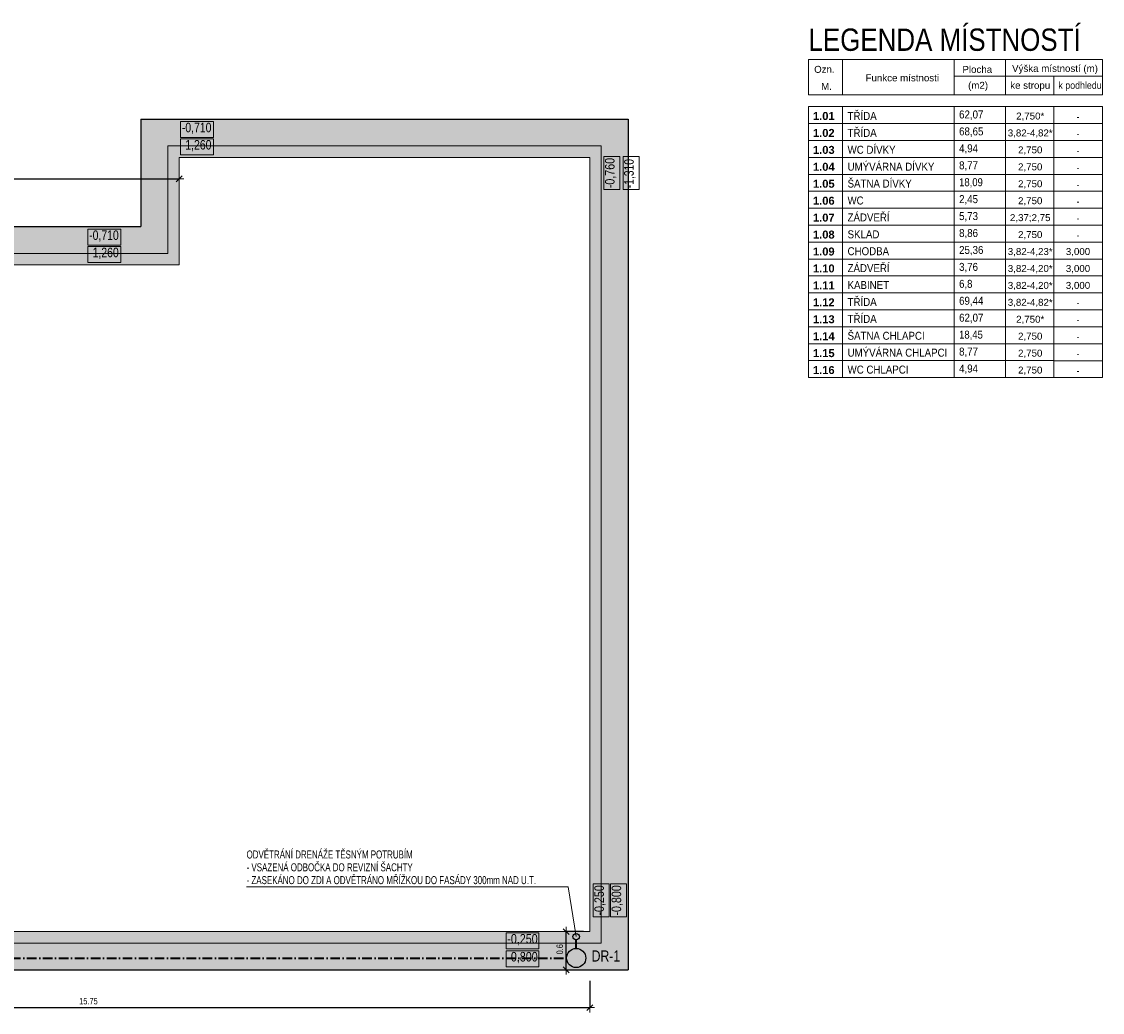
# Model space of a CAD drawing. Header units: millimetres. Extents: x -18538 to 31634, y -71765 to -43346.
# Tile 19 of 19: x 14710 to 31634, y -58863 to -43346. Entities that reach past the tile are written whole.
import ezdxf

# ---------------------------------------------------------------- set-up
doc = ezdxf.new("R2010")
doc.units = ezdxf.units.MM
doc.header["$PDMODE"] = 65
doc.linetypes.add('Cerchovana_1', pattern=[250, 150, -50, 0, -50])
for name, color, linetype, lineweight in [('XR$1$1.PP - SLEPY_1', 7, 'Continuous', 25), ('XR$2$LEGENDA MÍSTNOSTÍ_1', 7, 'Continuous', 25), ('XR$3$SANACE_1', 7, 'Continuous', 25)]:
    doc.layers.add(name, color=color, linetype=linetype, lineweight=lineweight)
doc.styles.add('ARIAL', font='ARIAL.TTF')
doc.styles.add('Arial Black', font='Arial Black')
doc.styles.add('ARIALNARROW', font='ARIALN.TTF')
doc.dimstyles.new('DIMSTYLE_4', dxfattribs={"dimtxt": 100, "dimasz": 150, "dimexe": 0, "dimexo": 0, "dimgap": 50, "dimtad": 2, "dimdec": 1, "dimlfac": 0.001, "dimrnd": 0.05, "dimzin": 4, "dimdsep": 46, "dimtxsty": 'ARIALNARROW', "dimblk1": 'ALL_ML_STRICH', "dimblk2": 'ALL_ML_STRICH', "dimsah": 1, "dimcen": 0, "dimclrd": 6, "dimclre": 6, "dimclrt": 6, "dimadec": 0, "dimazin": 0, "dimtfac": 1, "dimtdec": 0, "dimtix": 1, "dimtmove": 2, "dimatfit": 3, "dimfxl": 0, "dimtzin": 0, "dimlwd": 0, "dimlwe": 13, "dimarcsym": 0})
doc.dimstyles.new('DIMSTYLE_5', dxfattribs={"dimtxt": 100, "dimasz": 150, "dimexe": 0, "dimexo": 0, "dimgap": 50, "dimtad": 2, "dimlfac": 0.001, "dimrnd": 0.05, "dimzin": 4, "dimdsep": 46, "dimtxsty": 'ARIALNARROW', "dimblk1": 'ALL_ML_STRICH', "dimblk2": 'ALL_ML_STRICH', "dimsah": 1, "dimcen": 0, "dimclrd": 6, "dimclre": 6, "dimclrt": 6, "dimadec": 0, "dimazin": 0, "dimtfac": 1, "dimtdec": 0, "dimtix": 1, "dimtmove": 2, "dimatfit": 3, "dimfxl": 0, "dimtzin": 0, "dimlwd": 0, "dimlwe": 13, "dimarcsym": 0})

# ---------------------------------------------------------------- blocks, each defined once
blk = doc.blocks.new('KOMPLEXNÍ OBJEKT_28')
at = {"layer": 'XR$2$LEGENDA MÍSTNOSTÍ_1', "color": 138, "linetype": 'Continuous', "lineweight": 13}
for p, q in [((30875, -44677), (30875, -44942)), ((30875, -44942), (30875, -44677)), ((30875, -44677), (31634, -44677)), ((31634, -44942), (31634, -44677)), ((30875, -44942), (31634, -44942))]:
    blk.add_line(p, q, dxfattribs=at)
at = {"layer": 'XR$2$LEGENDA MÍSTNOSTÍ_1', "color": 138, "linetype": 'Continuous', "lineweight": 25, "insert": (31252, -44835), "char_height": 109, "width": 103.82, "attachment_point": 5, "style": 'ARIAL'}
blk.add_mtext('\\W0.97;-', dxfattribs=at)
blk = doc.blocks.new('KOMPLEXNÍ OBJEKT_29')
at = {"layer": 'XR$2$LEGENDA MÍSTNOSTÍ_1', "color": 138, "linetype": 'Continuous', "lineweight": 13}
for p, q in [((30875, -45473), (30875, -45738)), ((30875, -45738), (30875, -45473)), ((30875, -45473), (31634, -45473)), ((31634, -45738), (31634, -45473)), ((30875, -45738), (31634, -45738))]:
    blk.add_line(p, q, dxfattribs=at)
at = {"layer": 'XR$2$LEGENDA MÍSTNOSTÍ_1', "color": 138, "linetype": 'Continuous', "lineweight": 25, "insert": (31252, -45630), "char_height": 109, "width": 103.82, "attachment_point": 5, "style": 'ARIAL'}
blk.add_mtext('\\W0.97;-', dxfattribs=at)
blk = doc.blocks.new('KOMPLEXNÍ OBJEKT_30')
at = {"layer": 'XR$2$LEGENDA MÍSTNOSTÍ_1', "color": 138, "linetype": 'Continuous', "lineweight": 13}
for p, q in [((30875, -45738), (30875, -46003)), ((30875, -46003), (30875, -45738)), ((30875, -45738), (31634, -45738)), ((31634, -46003), (31634, -45738)), ((30875, -46003), (31634, -46003))]:
    blk.add_line(p, q, dxfattribs=at)
at = {"layer": 'XR$2$LEGENDA MÍSTNOSTÍ_1', "color": 138, "linetype": 'Continuous', "lineweight": 25, "insert": (31252, -45896), "char_height": 109, "width": 103.82, "attachment_point": 5, "style": 'ARIAL'}
blk.add_mtext('\\W0.97;-', dxfattribs=at)
blk = doc.blocks.new('KOMPLEXNÍ OBJEKT_31')
at = {"layer": 'XR$2$LEGENDA MÍSTNOSTÍ_1', "color": 138, "linetype": 'Continuous', "lineweight": 13}
for p, q in [((30875, -46799), (30875, -47064)), ((30875, -47064), (30875, -46799)), ((30875, -46799), (31634, -46799)), ((31634, -47064), (31634, -46799)), ((30875, -47064), (31634, -47064))]:
    blk.add_line(p, q, dxfattribs=at)
at = {"layer": 'XR$2$LEGENDA MÍSTNOSTÍ_1', "color": 138, "linetype": 'Continuous', "lineweight": 25, "insert": (31252, -46957), "char_height": 108.97, "width": 437.85, "attachment_point": 5, "style": 'ARIAL'}
blk.add_mtext('\\W1.00;3,000', dxfattribs=at)
blk = doc.blocks.new('KOMPLEXNÍ OBJEKT_32')
at = {"layer": 'XR$2$LEGENDA MÍSTNOSTÍ_1', "color": 138, "linetype": 'Continuous', "lineweight": 13}
for p, q in [((30875, -44942), (30875, -45207)), ((30875, -45207), (30875, -44942)), ((30875, -44942), (31634, -44942)), ((31634, -45207), (31634, -44942)), ((30875, -45207), (31634, -45207))]:
    blk.add_line(p, q, dxfattribs=at)
at = {"layer": 'XR$2$LEGENDA MÍSTNOSTÍ_1', "color": 138, "linetype": 'Continuous', "lineweight": 25, "insert": (31252, -45100), "char_height": 109, "width": 103.82, "attachment_point": 5, "style": 'ARIAL'}
blk.add_mtext('\\W0.97;-', dxfattribs=at)
blk = doc.blocks.new('KOMPLEXNÍ OBJEKT_33')
at = {"layer": 'XR$2$LEGENDA MÍSTNOSTÍ_1', "color": 138, "linetype": 'Continuous', "lineweight": 13}
for p, q in [((30875, -47064), (30875, -47329)), ((30875, -47329), (30875, -47064)), ((30875, -47064), (31634, -47064)), ((31634, -47329), (31634, -47064)), ((30875, -47329), (31634, -47329))]:
    blk.add_line(p, q, dxfattribs=at)
at = {"layer": 'XR$2$LEGENDA MÍSTNOSTÍ_1', "color": 138, "linetype": 'Continuous', "lineweight": 25, "insert": (31252, -47222), "char_height": 108.97, "width": 437.85, "attachment_point": 5, "style": 'ARIAL'}
blk.add_mtext('\\W1.00;3,000', dxfattribs=at)
blk = doc.blocks.new('KOMPLEXNÍ OBJEKT_34')
at = {"layer": 'XR$2$LEGENDA MÍSTNOSTÍ_1', "color": 138, "linetype": 'Continuous', "lineweight": 13}
for p, q in [((30875, -47329), (30875, -47595)), ((30875, -47595), (30875, -47329)), ((30875, -47329), (31634, -47329)), ((31634, -47595), (31634, -47329)), ((30875, -47595), (31634, -47595))]:
    blk.add_line(p, q, dxfattribs=at)
at = {"layer": 'XR$2$LEGENDA MÍSTNOSTÍ_1', "color": 138, "linetype": 'Continuous', "lineweight": 25, "insert": (31252, -47487), "char_height": 108.97, "width": 437.85, "attachment_point": 5, "style": 'ARIAL'}
blk.add_mtext('\\W1.00;3,000', dxfattribs=at)
blk = doc.blocks.new('KOMPLEXNÍ OBJEKT_35')
at = {"layer": 'XR$2$LEGENDA MÍSTNOSTÍ_1', "color": 138, "linetype": 'Continuous', "lineweight": 13}
for p, q in [((30875, -45207), (30875, -45473)), ((30875, -45473), (30875, -45207)), ((30875, -45207), (31634, -45207)), ((31634, -45473), (31634, -45207)), ((30875, -45473), (31634, -45473))]:
    blk.add_line(p, q, dxfattribs=at)
at = {"layer": 'XR$2$LEGENDA MÍSTNOSTÍ_1', "color": 138, "linetype": 'Continuous', "lineweight": 25, "insert": (31252, -45365), "char_height": 109, "width": 103.82, "attachment_point": 5, "style": 'ARIAL'}
blk.add_mtext('\\W0.97;-', dxfattribs=at)
blk = doc.blocks.new('KOMPLEXNÍ OBJEKT_36')
at = {"layer": 'XR$2$LEGENDA MÍSTNOSTÍ_1', "color": 138, "linetype": 'Continuous', "lineweight": 13}
for p, q in [((30875, -46003), (30875, -46268)), ((30875, -46268), (30875, -46003)), ((30875, -46003), (31634, -46003)), ((31634, -46268), (31634, -46003)), ((30875, -46268), (31634, -46268))]:
    blk.add_line(p, q, dxfattribs=at)
at = {"layer": 'XR$2$LEGENDA MÍSTNOSTÍ_1', "color": 138, "linetype": 'Continuous', "lineweight": 25, "insert": (31252, -46161), "char_height": 109, "width": 103.82, "attachment_point": 5, "style": 'ARIAL'}
blk.add_mtext('\\W0.97;-', dxfattribs=at)
blk = doc.blocks.new('KOMPLEXNÍ OBJEKT_37')
at = {"layer": 'XR$2$LEGENDA MÍSTNOSTÍ_1', "color": 138, "linetype": 'Continuous', "lineweight": 13}
for p, q in [((30875, -46268), (30875, -46534)), ((30875, -46534), (30875, -46268)), ((30875, -46268), (31634, -46268)), ((31634, -46534), (31634, -46268)), ((30875, -46534), (31634, -46534))]:
    blk.add_line(p, q, dxfattribs=at)
at = {"layer": 'XR$2$LEGENDA MÍSTNOSTÍ_1', "color": 138, "linetype": 'Continuous', "lineweight": 25, "insert": (31252, -46426), "char_height": 109, "width": 103.82, "attachment_point": 5, "style": 'ARIAL'}
blk.add_mtext('\\W0.97;-', dxfattribs=at)
blk = doc.blocks.new('KOMPLEXNÍ OBJEKT_38')
at = {"layer": 'XR$2$LEGENDA MÍSTNOSTÍ_1', "color": 138, "linetype": 'Continuous', "lineweight": 13}
for p, q in [((30875, -46534), (30875, -46799)), ((30875, -46799), (30875, -46534)), ((30875, -46534), (31634, -46534)), ((31634, -46799), (31634, -46534)), ((30875, -46799), (31634, -46799))]:
    blk.add_line(p, q, dxfattribs=at)
at = {"layer": 'XR$2$LEGENDA MÍSTNOSTÍ_1', "color": 138, "linetype": 'Continuous', "lineweight": 25, "insert": (31252, -46691), "char_height": 109, "width": 103.82, "attachment_point": 5, "style": 'ARIAL'}
blk.add_mtext('\\W0.97;-', dxfattribs=at)
blk = doc.blocks.new('KOMPLEXNÍ OBJEKT_39')
at = {"layer": 'XR$2$LEGENDA MÍSTNOSTÍ_1', "color": 138, "linetype": 'Continuous', "lineweight": 13}
for p, q in [((30875, -47595), (30875, -47860)), ((30875, -47860), (30875, -47595)), ((30875, -47595), (31634, -47595)), ((31634, -47860), (31634, -47595)), ((30875, -47860), (31634, -47860))]:
    blk.add_line(p, q, dxfattribs=at)
at = {"layer": 'XR$2$LEGENDA MÍSTNOSTÍ_1', "color": 138, "linetype": 'Continuous', "lineweight": 25, "insert": (31252, -47752), "char_height": 109, "width": 103.82, "attachment_point": 5, "style": 'ARIAL'}
blk.add_mtext('\\W0.97;-', dxfattribs=at)
blk = doc.blocks.new('KOMPLEXNÍ OBJEKT_40')
at = {"layer": 'XR$2$LEGENDA MÍSTNOSTÍ_1', "color": 138, "linetype": 'Continuous', "lineweight": 13}
for p, q in [((30875, -47860), (30875, -48125)), ((30875, -48125), (30875, -47860)), ((30875, -47860), (31634, -47860)), ((31634, -48125), (31634, -47860)), ((30875, -48125), (31634, -48125))]:
    blk.add_line(p, q, dxfattribs=at)
at = {"layer": 'XR$2$LEGENDA MÍSTNOSTÍ_1', "color": 138, "linetype": 'Continuous', "lineweight": 25, "insert": (31252, -48018), "char_height": 109, "width": 103.82, "attachment_point": 5, "style": 'ARIAL'}
blk.add_mtext('\\W0.97;-', dxfattribs=at)
blk = doc.blocks.new('KOMPLEXNÍ OBJEKT_41')
at = {"layer": 'XR$2$LEGENDA MÍSTNOSTÍ_1', "color": 138, "linetype": 'Continuous', "lineweight": 13}
for p, q in [((30875, -48125), (30875, -48390)), ((30875, -48390), (30875, -48125)), ((30875, -48125), (31634, -48125)), ((31634, -48390), (31634, -48125)), ((30875, -48390), (31634, -48390))]:
    blk.add_line(p, q, dxfattribs=at)
at = {"layer": 'XR$2$LEGENDA MÍSTNOSTÍ_1', "color": 138, "linetype": 'Continuous', "lineweight": 25, "insert": (31252, -48283), "char_height": 109, "width": 103.82, "attachment_point": 5, "style": 'ARIAL'}
blk.add_mtext('\\W0.97;-', dxfattribs=at)
blk = doc.blocks.new('KOMPLEXNÍ OBJEKT_42')
at = {"layer": 'XR$2$LEGENDA MÍSTNOSTÍ_1', "color": 138, "linetype": 'Continuous', "lineweight": 13}
for p, q in [((30875, -48390), (30875, -48656)), ((30875, -48656), (30875, -48390)), ((30875, -48390), (31634, -48390)), ((31634, -48656), (31634, -48390)), ((30875, -48656), (31634, -48656))]:
    blk.add_line(p, q, dxfattribs=at)
at = {"layer": 'XR$2$LEGENDA MÍSTNOSTÍ_1', "color": 138, "linetype": 'Continuous', "lineweight": 25, "insert": (31252, -48548), "char_height": 109, "width": 103.82, "attachment_point": 5, "style": 'ARIAL'}
blk.add_mtext('\\W0.97;-', dxfattribs=at)
blk = doc.blocks.new('KOMPLEXNÍ OBJEKT_43')
at = {"layer": 'XR$2$LEGENDA MÍSTNOSTÍ_1', "color": 138, "linetype": 'Continuous', "lineweight": 13}
for p, q in [((30875, -48656), (30875, -48921)), ((30875, -48921), (30875, -48656)), ((30875, -48656), (31634, -48656)), ((31634, -48921), (31634, -48656)), ((30875, -48921), (31634, -48921))]:
    blk.add_line(p, q, dxfattribs=at)
at = {"layer": 'XR$2$LEGENDA MÍSTNOSTÍ_1', "color": 138, "linetype": 'Continuous', "lineweight": 25, "insert": (31252, -48813), "char_height": 109, "width": 103.82, "attachment_point": 5, "style": 'ARIAL'}
blk.add_mtext('\\W0.97;-', dxfattribs=at)
blk = doc.blocks.new('ALL_ML_STRICH')
at = {"color": 0, "linetype": 'ByBlock', "lineweight": -2}
for p, q in [((-1, 0), (0.5, 0)), ((-0.3, -0.3), (0.3, 0.3)), ((0, -0.5), (0, 0.5))]:
    blk.add_line(p, q, dxfattribs=at)
blk = doc.blocks.new('*D78')
at = {"layer": 'DEFPOINTS', "color": 6, "linetype": 'Continuous', "lineweight": 13}
for p in [(23607, -57597), (23237, -58197), (23607, -58197)]:
    blk.add_point(p, dxfattribs=at)
at = {"layer": 'XR$3$SANACE_1', "color": 6, "linetype": 'Continuous', "lineweight": -2}
for p, q in [((23510, -57597), (23237, -57597)), ((23237, -58197), (23237, -57597)), ((23237, -58197), (23237, -58197))]:
    blk.add_line(p, q, dxfattribs=at)
at = {"layer": 'XR$3$SANACE_1', "color": 6, "linetype": 'Continuous', "lineweight": 13, "xscale": 150, "yscale": 150, "zscale": 150}
for p, rotation in [((23237, -57597), 90), ((23237, -58197), 270)]:
    blk.add_blockref('ALL_ML_STRICH', p, dxfattribs=dict(at, rotation=rotation))
at = {"layer": 'XR$3$SANACE_1', "color": 6, "linetype": 'Continuous', "lineweight": 13, "insert": (23137, -57875), "char_height": 100, "width": 243.43, "attachment_point": 5, "rotation": 90, "style": 'ARIALNARROW'}
blk.add_mtext('\\W0.81;\\A1;{0.6}', dxfattribs=at)
blk = doc.blocks.new('*D80')
at = {"layer": 'DEFPOINTS', "color": 6, "linetype": 'Continuous', "lineweight": 13}
for p in [(23607, -58197), (7877, -58597), (7877, -58788)]:
    blk.add_point(p, dxfattribs=at)
at = {"layer": 'XR$3$SANACE_1', "color": 6, "linetype": 'Continuous', "lineweight": -2}
for p, q in [((23607, -58369), (23607, -58788)), ((7877, -58788), (7877, -58788)), ((7877, -58788), (23607, -58788))]:
    blk.add_line(p, q, dxfattribs=at)
at = {"layer": 'XR$3$SANACE_1', "color": 6, "linetype": 'Continuous', "lineweight": 13, "xscale": 150, "yscale": 150, "zscale": 150, "rotation": 180}
blk.add_blockref('ALL_ML_STRICH', (7877, -58788), dxfattribs=at)
at = {"layer": 'XR$3$SANACE_1', "color": 6, "linetype": 'Continuous', "lineweight": 13, "xscale": 150, "yscale": 150, "zscale": 150}
blk.add_blockref('ALL_ML_STRICH', (23607, -58788), dxfattribs=at)
at = {"layer": 'XR$3$SANACE_1', "color": 6, "linetype": 'Continuous', "lineweight": 13, "insert": (15756, -58688), "char_height": 100, "width": 405.71, "attachment_point": 5, "style": 'ARIALNARROW'}
blk.add_mtext('\\W0.81;\\A1;{15.75}', dxfattribs=at)
blk = doc.blocks.new('*D81')
at = {"layer": 'DEFPOINTS', "color": 6, "linetype": 'Continuous', "lineweight": 13}
for p in [(-11508, -45808), (-11508, -46557), (17177, -46557)]:
    blk.add_point(p, dxfattribs=at)
at = {"layer": 'XR$3$SANACE_1', "color": 6, "linetype": 'Continuous', "lineweight": -2}
for p, q in [((-11508, -45808), (-11508, -45808)), ((-11508, -45808), (17177, -45808)), ((17177, -45808), (17177, -45808))]:
    blk.add_line(p, q, dxfattribs=at)
at = {"layer": 'XR$3$SANACE_1', "color": 6, "linetype": 'Continuous', "lineweight": 13, "xscale": 150, "yscale": 150, "zscale": 150, "rotation": 180}
blk.add_blockref('ALL_ML_STRICH', (-11508, -45808), dxfattribs=at)
at = {"layer": 'XR$3$SANACE_1', "color": 6, "linetype": 'Continuous', "lineweight": 13, "xscale": 150, "yscale": 150, "zscale": 150}
blk.add_blockref('ALL_ML_STRICH', (17177, -45808), dxfattribs=at)
at = {"layer": 'XR$3$SANACE_1', "color": 6, "linetype": 'Continuous', "lineweight": 13, "insert": (2852, -45708), "char_height": 100, "width": 324.57, "attachment_point": 5, "style": 'ARIALNARROW'}
blk.add_mtext('\\W0.81;\\A1;{28.7}', dxfattribs=at)

msp = doc.modelspace()

# ---------------------------------------------------------------- hatches: boundary and pattern name
at = {"layer": 'XR$3$SANACE_1', "linetype": 'Continuous', "lineweight": 25}
for points in [[(16577.151, -46556.677), (17177.151, -46556.677), (17177.151, -45471.677), (23607.151, -45471.677), (23607.151, -57596.677), (8802.151, -57596.677), (8802.151, -58596.677), (9802.151, -58196.677), (24207.151, -58196.677), (24207.151, -44871.677), (16577.151, -44871.677)], [(6577.151, -47156.677), (17177.151, -47156.677), (17177.151, -46556.677), (7577.151, -46556.677), (6577.151, -46156.677)]]:
    msp.add_hatch(color=61, dxfattribs=at).paths.add_polyline_path(points)

# ---------------------------------------------------------------- linework, layer by layer
at = {"layer": 'XR$1$1.PP - SLEPY_1', "color": 138, "linetype": 'Continuous', "lineweight": 13}
for p, q in [((23787.151, -45291.677), (16997.151, -45291.677)), ((16997.151, -45291.677), (16997.151, -46976.677)), ((23787.151, -57776.677), (23787.151, -45291.677)), ((23607.151, -45471.677), (17177.151, -45471.677)), ((17177.151, -45471.677), (17177.151, -47156.677)), ((23607.151, -57596.677), (23607.151, -45471.677)), ((16997.151, -46976.677), (5337.151, -46976.677)), ((17177.151, -47156.677), (6825.363, -47156.677)), ((9169.01, -57596.677), (23607.151, -57596.677)), ((8012.151, -57776.677), (23787.151, -57776.677))]:
    msp.add_line(p, q, dxfattribs=at)
at = {"layer": 'XR$2$LEGENDA MÍSTNOSTÍ_1', "color": 138, "linetype": 'Continuous', "lineweight": 13}
for p, q in [((27032.107, -44494.311), (27032.107, -43937.289)), ((31633.853, -43937.289), (27032.107, -43937.289)), ((27563.717, -43937.289), (27563.717, -44494.311)), ((27563.717, -44494.311), (27563.717, -43937.289)), ((29310.315, -44494.311), (29310.315, -43937.289)), ((30117.084, -44494.311), (30117.084, -43937.289)), ((31633.853, -44202.537), (31633.853, -43937.289)), ((31633.853, -44494.311), (31633.853, -43937.289)), ((29310.315, -44202.537), (31633.853, -44202.537)), ((30875.469, -44494.311), (30875.469, -44202.537)), ((31633.853, -44202.537), (31633.853, -44494.311)), ((31633.853, -44494.311), (27032.107, -44494.311)), ((27032.107, -44676.935), (27563.717, -44676.935)), ((27032.107, -44942.184), (27032.107, -44676.935)), ((27563.717, -44676.935), (27563.717, -44942.184)), ((27563.717, -44942.184), (27563.717, -44676.935)), ((27563.717, -44676.935), (29310.315, -44676.935)), ((29310.315, -44942.184), (29310.315, -44676.935)), ((29310.315, -44676.935), (30117.084, -44676.935)), ((30117.084, -44942.184), (30117.084, -44676.935)), ((30117.084, -44676.935), (30875.469, -44676.935)), ((27032.107, -44942.184), (27563.717, -44942.184)), ((27032.107, -45207.434), (27032.107, -44942.184)), ((27032.107, -44942.184), (27563.717, -44942.184)), ((27563.717, -44942.184), (27563.717, -45207.434)), ((27563.717, -45207.434), (27563.717, -44942.184)), ((27563.717, -44942.184), (29310.315, -44942.184)), ((27563.717, -44942.184), (29310.315, -44942.184)), ((29310.315, -44942.184), (30117.084, -44942.184)), ((29310.315, -45207.434), (29310.315, -44942.184)), ((29310.315, -44942.184), (30117.084, -44942.184)), ((30117.084, -44942.184), (30875.469, -44942.184)), ((30117.084, -45207.434), (30117.084, -44942.184)), ((30117.084, -44942.184), (30875.469, -44942.184)), ((27032.107, -45207.434), (27563.717, -45207.434)), ((27032.107, -45472.683), (27032.107, -45207.434)), ((27032.107, -45207.434), (27563.717, -45207.434)), ((27563.717, -45207.434), (27563.717, -45472.683)), ((27563.717, -45472.683), (27563.717, -45207.434)), ((27563.717, -45207.434), (29310.315, -45207.434)), ((27563.717, -45207.434), (29310.315, -45207.434)), ((29310.315, -45207.434), (30117.084, -45207.434)), ((29310.315, -45472.683), (29310.315, -45207.434)), ((29310.315, -45207.434), (30117.084, -45207.434)), ((30117.084, -45207.434), (30875.469, -45207.434)), ((30117.084, -45472.683), (30117.084, -45207.434)), ((30117.084, -45207.434), (30875.469, -45207.434)), ((27032.107, -45472.683), (27563.717, -45472.683)), ((27032.107, -45737.932), (27032.107, -45472.683)), ((27032.107, -45472.683), (27563.717, -45472.683)), ((27563.717, -45472.683), (27563.717, -45737.932)), ((27563.717, -45737.932), (27563.717, -45472.683)), ((27563.717, -45472.683), (29310.315, -45472.683)), ((27563.717, -45472.683), (29310.315, -45472.683)), ((29310.315, -45472.683), (30117.084, -45472.683)), ((29310.315, -45737.932), (29310.315, -45472.683)), ((29310.315, -45472.683), (30117.084, -45472.683)), ((30117.084, -45472.683), (30875.469, -45472.683)), ((30117.084, -45737.932), (30117.084, -45472.683)), ((30117.084, -45472.683), (30875.469, -45472.683)), ((27032.107, -45737.932), (27563.717, -45737.932)), ((27032.107, -46003.181), (27032.107, -45737.932)), ((27032.107, -45737.932), (27563.717, -45737.932)), ((27563.717, -45737.932), (27563.717, -46003.181)), ((27563.717, -46003.181), (27563.717, -45737.932)), ((27563.717, -45737.932), (29310.315, -45737.932)), ((27563.717, -45737.932), (29310.315, -45737.932)), ((29310.315, -45737.932), (30117.084, -45737.932)), ((29310.315, -46003.181), (29310.315, -45737.932)), ((29310.315, -45737.932), (30117.084, -45737.932)), ((30117.084, -45737.932), (30875.469, -45737.932)), ((30117.084, -46003.181), (30117.084, -45737.932)), ((30117.084, -45737.932), (30875.469, -45737.932)), ((27032.107, -46003.181), (27563.717, -46003.181)), ((27032.107, -46268.43), (27032.107, -46003.181)), ((27032.107, -46003.181), (27563.717, -46003.181)), ((27563.717, -46003.181), (27563.717, -46268.43)), ((27563.717, -46268.43), (27563.717, -46003.181)), ((27563.717, -46003.181), (29310.315, -46003.181)), ((27563.717, -46003.181), (29310.315, -46003.181)), ((29310.315, -46003.181), (30117.084, -46003.181)), ((29310.315, -46268.43), (29310.315, -46003.181)), ((29310.315, -46003.181), (30117.084, -46003.181)), ((30117.084, -46003.181), (30875.469, -46003.181)), ((30117.084, -46268.43), (30117.084, -46003.181)), ((30117.084, -46003.181), (30875.469, -46003.181)), ((27032.107, -46268.43), (27563.717, -46268.43)), ((27032.107, -46533.68), (27032.107, -46268.43)), ((27032.107, -46268.43), (27563.717, -46268.43)), ((27563.717, -46268.43), (27563.717, -46533.68)), ((27563.717, -46533.68), (27563.717, -46268.43)), ((27563.717, -46268.43), (29310.315, -46268.43)), ((27563.717, -46268.43), (29310.315, -46268.43)), ((29310.315, -46268.43), (30117.084, -46268.43)), ((29310.315, -46533.68), (29310.315, -46268.43)), ((29310.315, -46268.43), (30117.084, -46268.43)), ((30117.084, -46268.43), (30875.469, -46268.43)), ((30117.084, -46533.68), (30117.084, -46268.43)), ((30117.084, -46268.43), (30875.469, -46268.43)), ((27032.107, -46798.929), (27032.107, -46533.68)), ((27032.107, -46533.68), (27563.717, -46533.68)), ((27032.107, -46533.68), (27563.717, -46533.68)), ((27563.717, -46533.68), (27563.717, -46798.929)), ((27563.717, -46798.929), (27563.717, -46533.68)), ((27563.717, -46533.68), (29310.315, -46533.68)), ((27563.717, -46533.68), (29310.315, -46533.68)), ((29310.315, -46798.929), (29310.315, -46533.68)), ((29310.315, -46533.68), (30117.084, -46533.68)), ((29310.315, -46533.68), (30117.084, -46533.68)), ((30117.084, -46798.929), (30117.084, -46533.68)), ((30117.084, -46533.68), (30875.469, -46533.68)), ((30117.084, -46533.68), (30875.469, -46533.68)), ((27032.107, -46798.929), (27563.717, -46798.929)), ((27032.107, -47064.178), (27032.107, -46798.929)), ((27032.107, -46798.929), (27563.717, -46798.929)), ((27563.717, -46798.929), (27563.717, -47064.178)), ((27563.717, -47064.178), (27563.717, -46798.929)), ((27563.717, -46798.929), (29310.315, -46798.929)), ((27563.717, -46798.929), (29310.315, -46798.929)), ((29310.315, -46798.929), (30117.084, -46798.929)), ((29310.315, -47064.178), (29310.315, -46798.929)), ((29310.315, -46798.929), (30117.084, -46798.929)), ((30117.084, -46798.929), (30875.469, -46798.929)), ((30117.084, -47064.178), (30117.084, -46798.929)), ((30117.084, -46798.929), (30875.469, -46798.929)), ((27032.107, -47064.178), (27563.717, -47064.178)), ((27032.107, -47329.427), (27032.107, -47064.178)), ((27032.107, -47064.178), (27563.717, -47064.178)), ((27563.717, -47064.178), (27563.717, -47329.427)), ((27563.717, -47329.427), (27563.717, -47064.178)), ((27563.717, -47064.178), (29310.315, -47064.178)), ((27563.717, -47064.178), (29310.315, -47064.178)), ((29310.315, -47064.178), (30117.084, -47064.178)), ((29310.315, -47329.427), (29310.315, -47064.178)), ((29310.315, -47064.178), (30117.084, -47064.178)), ((30117.084, -47064.178), (30875.469, -47064.178)), ((30117.084, -47329.427), (30117.084, -47064.178)), ((30117.084, -47064.178), (30875.469, -47064.178)), ((27032.107, -47329.427), (27563.717, -47329.427)), ((27032.107, -47594.676), (27032.107, -47329.427)), ((27032.107, -47329.427), (27563.717, -47329.427)), ((27563.717, -47329.427), (27563.717, -47594.676)), ((27563.717, -47594.676), (27563.717, -47329.427)), ((27563.717, -47329.427), (29310.315, -47329.427)), ((27563.717, -47329.427), (29310.315, -47329.427)), ((29310.315, -47329.427), (30117.084, -47329.427)), ((29310.315, -47594.676), (29310.315, -47329.427)), ((29310.315, -47329.427), (30117.084, -47329.427)), ((30117.084, -47329.427), (30875.469, -47329.427)), ((30117.084, -47594.676), (30117.084, -47329.427)), ((30117.084, -47329.427), (30875.469, -47329.427)), ((27032.107, -47594.676), (27563.717, -47594.676)), ((27032.107, -47859.926), (27032.107, -47594.676)), ((27032.107, -47594.676), (27563.717, -47594.676)), ((27563.717, -47594.676), (27563.717, -47859.926)), ((27563.717, -47859.926), (27563.717, -47594.676)), ((27563.717, -47594.676), (29310.315, -47594.676)), ((27563.717, -47594.676), (29310.315, -47594.676)), ((29310.315, -47594.676), (30117.084, -47594.676)), ((29310.315, -47859.926), (29310.315, -47594.676)), ((29310.315, -47594.676), (30117.084, -47594.676)), ((30117.084, -47594.676), (30875.469, -47594.676)), ((30117.084, -47859.926), (30117.084, -47594.676)), ((30117.084, -47594.676), (30875.469, -47594.676)), ((27032.107, -47859.926), (27563.717, -47859.926)), ((27032.107, -48125.175), (27032.107, -47859.926)), ((27563.717, -47859.926), (29310.315, -47859.926)), ((27563.717, -47859.926), (27563.717, -48125.175)), ((27563.717, -48125.175), (27563.717, -47859.926)), ((29310.315, -47859.926), (30117.084, -47859.926)), ((29310.315, -47859.926), (30117.084, -47859.926)), ((29310.315, -48125.175), (29310.315, -47859.926)), ((29310.315, -47859.926), (30117.084, -47859.926)), ((30117.084, -47859.926), (30875.469, -47859.926)), ((30117.084, -47859.926), (30875.469, -47859.926)), ((30117.084, -48125.175), (30117.084, -47859.926)), ((30117.084, -47859.926), (30875.469, -47859.926)), ((27032.107, -48125.175), (27563.717, -48125.175)), ((27032.107, -48390.424), (27032.107, -48125.175)), ((27032.107, -48125.175), (27563.717, -48125.175)), ((27563.717, -48125.175), (29310.315, -48125.175)), ((27563.717, -48125.175), (29310.315, -48125.175)), ((27563.717, -48125.175), (27563.717, -48390.424)), ((27563.717, -48390.424), (27563.717, -48125.175)), ((29310.315, -48125.175), (30117.084, -48125.175)), ((29310.315, -48390.424), (29310.315, -48125.175)), ((29310.315, -48125.175), (30117.084, -48125.175)), ((30117.084, -48125.175), (30875.469, -48125.175)), ((30117.084, -48390.424), (30117.084, -48125.175)), ((30117.084, -48125.175), (30875.469, -48125.175)), ((27032.107, -48390.424), (27563.717, -48390.424)), ((27032.107, -48655.673), (27032.107, -48390.424)), ((27032.107, -48390.424), (27563.717, -48390.424)), ((27563.717, -48390.424), (29310.315, -48390.424)), ((27563.717, -48390.424), (29310.315, -48390.424)), ((27563.717, -48390.424), (27563.717, -48655.673)), ((27563.717, -48655.673), (27563.717, -48390.424)), ((29310.315, -48390.424), (30117.084, -48390.424)), ((29310.315, -48655.673), (29310.315, -48390.424)), ((29310.315, -48390.424), (30117.084, -48390.424)), ((30117.084, -48390.424), (30875.469, -48390.424)), ((30117.084, -48655.673), (30117.084, -48390.424)), ((30117.084, -48390.424), (30875.469, -48390.424)), ((27032.107, -48655.673), (27563.717, -48655.673)), ((27032.107, -48920.922), (27032.107, -48655.673)), ((27032.107, -48655.673), (27563.717, -48655.673)), ((27563.717, -48655.673), (29310.315, -48655.673)), ((27563.717, -48655.673), (29310.315, -48655.673)), ((27563.717, -48655.673), (27563.717, -48920.922)), ((27563.717, -48920.922), (27563.717, -48655.673)), ((29310.315, -48655.673), (30117.084, -48655.673)), ((29310.315, -48920.922), (29310.315, -48655.673)), ((29310.315, -48655.673), (30117.084, -48655.673)), ((30117.084, -48655.673), (30875.469, -48655.673)), ((30117.084, -48920.922), (30117.084, -48655.673)), ((30117.084, -48655.673), (30875.469, -48655.673)), ((27032.107, -48920.922), (27563.717, -48920.922)), ((27032.107, -48920.922), (27563.717, -48920.922)), ((27563.717, -48920.922), (29310.315, -48920.922)), ((29310.315, -48920.922), (30117.084, -48920.922)), ((30117.084, -48920.922), (30875.469, -48920.922))]:
    msp.add_line(p, q, dxfattribs=at)
at = {"layer": 'XR$3$SANACE_1', "color": 7, "linetype": 'Continuous', "lineweight": 25}
for p, q in [((16577.151, -44871.677), (16577.151, -46556.677)), ((16577.151, -44871.677), (24207.151, -44871.677)), ((24207.151, -44871.677), (24207.151, -58196.677)), ((7577.151, -46556.677), (16577.151, -46556.677)), ((9802.151, -58196.677), (24207.151, -58196.677))]:
    msp.add_line(p, q, dxfattribs=at)
at = {"layer": 'XR$3$SANACE_1', "color": 204, "linetype": 'Continuous', "lineweight": 13}
for p, q in [((23268.976, -56898.2), (18232.309, -56898.2)), ((23393.696, -57676.677), (23268.976, -56898.2))]:
    msp.add_line(p, q, dxfattribs=at)
at = {"layer": 'XR$3$SANACE_1', "color": 22, "linetype": 'Continuous', "lineweight": 35}
msp.add_line((23393.696, -57861.677), (23393.696, -57726.677), dxfattribs=at)
at = {"layer": 'XR$3$SANACE_1', "color": 22, "linetype": 'Cerchovana_1', "lineweight": 35}
msp.add_line((8790.195, -58011.677), (23243.696, -58011.677), dxfattribs=at)
at = {"layer": 'XR$3$SANACE_1', "color": 5, "linetype": 'Continuous', "lineweight": 13}
for points in [[(17198.942, -45162.296), (17714.277, -45162.296), (17714.277, -44912.296), (17198.942, -44912.296), (17198.942, -45162.296)], [(24077.6, -45975.238), (24077.6, -45459.904), (23827.6, -45459.904), (23827.6, -45975.238), (24077.6, -45975.238)], [(15747.172, -46848.641), (16262.506, -46848.641), (16262.506, -46598.641), (15747.172, -46598.641), (15747.172, -46848.641)], [(23910.837, -57366.775), (23910.837, -56851.441), (23660.837, -56851.441), (23660.837, -57366.775), (23910.837, -57366.775)], [(22295.417, -57868.855), (22810.752, -57868.855), (22810.752, -57618.855), (22295.417, -57618.855), (22295.417, -57868.855)]]:
    msp.add_lwpolyline(points, dxfattribs=at)
at = {"layer": 'XR$3$SANACE_1', "color": 1, "linetype": 'Continuous', "lineweight": 13}
for points in [[(17198.942, -45432.559), (17714.277, -45432.559), (17714.277, -45182.559), (17198.942, -45182.559), (17198.942, -45432.559)], [(24377.863, -45975.238), (24377.863, -45459.904), (24127.863, -45459.904), (24127.863, -45975.238), (24377.863, -45975.238)], [(15747.172, -47118.904), (16262.506, -47118.904), (16262.506, -46868.904), (15747.172, -46868.904), (15747.172, -47118.904)], [(24181.101, -57366.775), (24181.101, -56851.441), (23931.101, -56851.441), (23931.101, -57366.775), (24181.101, -57366.775)], [(22295.417, -58149.118), (22810.752, -58149.118), (22810.752, -57899.118), (22295.417, -57899.118), (22295.417, -58149.118)]]:
    msp.add_lwpolyline(points, dxfattribs=at)
at = {"layer": 'XR$3$SANACE_1', "color": 22, "linetype": 'Continuous', "lineweight": 25}
for centre, radius in [((23393.696, -57676.677), 50), ((23393.696, -58011.677), 150)]:
    msp.add_circle(centre, radius, dxfattribs=at)

# ---------------------------------------------------------------- block references
at = {"layer": 'XR$2$LEGENDA MÍSTNOSTÍ_1', "color": 138, "linetype": 'Continuous', "lineweight": 25}
for name in ['KOMPLEXNÍ OBJEKT_28', 'KOMPLEXNÍ OBJEKT_32', 'KOMPLEXNÍ OBJEKT_35', 'KOMPLEXNÍ OBJEKT_29', 'KOMPLEXNÍ OBJEKT_30', 'KOMPLEXNÍ OBJEKT_36', 'KOMPLEXNÍ OBJEKT_37', 'KOMPLEXNÍ OBJEKT_38', 'KOMPLEXNÍ OBJEKT_31', 'KOMPLEXNÍ OBJEKT_33', 'KOMPLEXNÍ OBJEKT_34', 'KOMPLEXNÍ OBJEKT_39', 'KOMPLEXNÍ OBJEKT_40', 'KOMPLEXNÍ OBJEKT_41', 'KOMPLEXNÍ OBJEKT_42', 'KOMPLEXNÍ OBJEKT_43']:
    msp.add_blockref(name, (0, 0), dxfattribs=at)

# ---------------------------------------------------------------- texts
at = {"layer": 'XR$2$LEGENDA MÍSTNOSTÍ_1', "color": 138, "linetype": 'Continuous', "lineweight": 70, "insert": (27032.107, -43808.956), "char_height": 350, "width": 4428.55504, "attachment_point": 7, "style": 'ARIAL'}
msp.add_mtext('\\W0.83;LEGENDA MÍSTNOSTÍ', dxfattribs=at)
at = {"layer": 'XR$2$LEGENDA MÍSTNOSTÍ_1', "color": 138, "linetype": 'Continuous', "lineweight": 25}
for s, insert, char_height, width, attachment_point, style in [('\\W1.00;Výška místností (m)', (30892.014, -44095.003), 108.97047, 1400.27932, 5, 'ARIAL'), ('\\W0.99;Ozn. ', (27121.139, -44149.488), 108.97047, 417.43287, 7, 'ARIAL'), ('\\W1.00;Funkce místnosti', (28500.567, -44227.628), 108.97047, 1207.85055, 5, 'ARIAL'), ('\\W1.00;Plocha', (29675.042, -44095.003), 108.97047, 523.28728, 5, 'ARIAL'), ('\\W0.99;M. ', (27314.912, -44360.251), 108.9705, 264.5852, 5, 'ARIAL'), ('\\W1.00;(m2)', (29687.198, -44360.251), 108.97047, 368.67082, 5, 'ARIAL'), ('\\W1.00;ke stropu', (30503.835, -44360.251), 108.97047, 682.98256, 5, 'ARIAL'), ('\\W0.91;k podhledu', (31283.835, -44360.251), 108.97047, 731.71491, 5, 'ARIAL'), ('\\W0.87;1.01', (27102.146, -44761.601), 125, 407.89512, 1, 'Arial Black'), ('\\W0.87;TŘÍDA', (27643.717, -44760.804), 125, 508.92785, 1, 'ARIAL'), ('\\W0.87;62,07', (29390.315, -44885.804), 125, 435.11707, 7, 'ARIAL'), ('\\W1.00;2,750*', (30503.835, -44834.649), 108.97047, 497.85602, 5, 'ARIAL'), ('\\W0.87;TŘÍDA', (27643.717, -45025.627), 125, 508.92785, 1, 'ARIAL'), ('\\W0.87;1.02', (27102.146, -45026.88), 125, 407.89512, 1, 'Arial Black'), ('\\W0.87;68,65', (29390.315, -45151.053), 125, 435.11707, 7, 'ARIAL'), ('\\W1.00;3,82-4,82*', (30503.835, -45099.898), 108.97047, 761.21625, 5, 'ARIAL'), ('\\W0.87;1.03', (27102.146, -45292.16), 125, 407.89512, 1, 'Arial Black'), ('\\W0.87;WC DÍVKY', (27643.717, -45290.451), 125, 803.14591, 1, 'ARIAL'), ('\\W0.87;4,94', (29390.315, -45416.303), 125, 350.18633, 7, 'ARIAL'), ('\\W1.00;2,750', (30503.835, -45365.147), 108.97047, 437.84822, 5, 'ARIAL'), ('\\W0.87;UMÝVÁRNA DÍVKY', (27643.717, -45555.274), 125, 1411.52072, 1, 'ARIAL'), ('\\W0.87;1.04', (27102.146, -45557.439), 125, 407.89512, 1, 'Arial Black'), ('\\W0.87;8,77', (29390.315, -45681.552), 125, 350.18633, 7, 'ARIAL'), ('\\W1.00;2,750', (30503.835, -45630.396), 108.97047, 437.84822, 5, 'ARIAL'), ('\\W0.87;1.05', (27102.146, -45822.719), 125, 407.89512, 1, 'Arial Black'), ('\\W0.87;ŠATNA DÍVKY', (27643.717, -45820.098), 125, 1055.85818, 1, 'ARIAL'), ('\\W0.85;18,09', (29390.315, -45946.801), 125, 433.95058, 7, 'ARIAL'), ('\\W1.00;2,750', (30503.835, -45895.646), 108.97047, 437.84822, 5, 'ARIAL'), ('\\W0.87;1.06', (27102.146, -46087.998), 125, 407.89512, 1, 'Arial Black'), ('\\W0.86;WC', (27643.717, -46084.921), 125, 306.64645, 1, 'ARIAL'), ('\\W0.87;2,45', (29390.315, -46212.05), 125, 350.18633, 7, 'ARIAL'), ('\\W1.00;2,750', (30503.835, -46160.895), 108.97047, 437.84822, 5, 'ARIAL'), ('\\W0.87;1.07', (27102.146, -46353.277), 125, 407.89512, 1, 'Arial Black'), ('\\W0.87;ZÁDVEŘÍ', (27643.717, -46349.744), 125, 711.1241, 1, 'ARIAL'), ('\\W0.87;5,73', (29390.315, -46477.299), 125, 350.18633, 7, 'ARIAL'), ('\\W1.00;2,37;2,75', (30503.835, -46426.144), 108.97047, 692.10253, 5, 'ARIAL'), ('\\W0.87;1.08', (27102.146, -46618.557), 125, 407.89512, 1, 'Arial Black'), ('\\W0.87;SKLAD', (27643.717, -46614.568), 125, 552.37712, 1, 'ARIAL'), ('\\W0.87;8,86', (29390.315, -46742.548), 125, 350.18633, 7, 'ARIAL'), ('\\W1.00;2,750', (30503.835, -46691.393), 108.97047, 437.84822, 5, 'ARIAL'), ('\\W0.87;CHODBA', (27643.717, -46879.391), 125, 704.0074, 1, 'ARIAL'), ('\\W0.87;1.09', (27102.146, -46883.836), 125, 407.89512, 1, 'Arial Black'), ('\\W0.87;25,36', (29390.315, -47007.798), 125, 435.11707, 7, 'ARIAL'), ('\\W1.00;3,82-4,23*', (30503.835, -46956.642), 108.97047, 761.21625, 5, 'ARIAL'), ('\\W0.87;1.10', (27102.146, -47149.116), 125, 407.89512, 1, 'Arial Black'), ('\\W0.87;ZÁDVEŘÍ', (27643.717, -47144.214), 125, 711.1241, 1, 'ARIAL'), ('\\W0.87;3,76', (29390.315, -47273.047), 125, 350.18633, 7, 'ARIAL'), ('\\W1.00;3,82-4,20*', (30503.835, -47221.892), 108.97047, 761.21625, 5, 'ARIAL'), ('\\W0.87;1.11', (27102.146, -47414.395), 125, 407.89512, 1, 'Arial Black'), ('\\W0.87;KABINET', (27643.717, -47409.038), 125, 702.04279, 1, 'ARIAL'), ('\\W0.86;6,8', (29390.315, -47538.296), 125, 265.17384, 7, 'ARIAL'), ('\\W1.00;3,82-4,20*', (30503.835, -47487.141), 108.97047, 761.21625, 5, 'ARIAL'), ('\\W0.87;1.12', (27102.146, -47679.675), 125, 407.89512, 1, 'Arial Black'), ('\\W0.87;TŘÍDA', (27643.717, -47673.861), 125, 508.92785, 1, 'ARIAL'), ('\\W0.87;69,44', (29390.315, -47803.545), 125, 435.11707, 7, 'ARIAL'), ('\\W1.00;3,82-4,82*', (30503.835, -47752.39), 108.97047, 761.21625, 5, 'ARIAL'), ('\\W0.87;1.13', (27102.146, -47944.954), 125, 407.89512, 1, 'Arial Black'), ('\\W0.87;TŘÍDA', (27643.717, -47938.684), 125, 508.92785, 1, 'ARIAL'), ('\\W0.87;62,07', (29390.315, -48068.794), 125, 435.11707, 7, 'ARIAL'), ('\\W1.00;2,750*', (30503.835, -48017.639), 108.97047, 497.85602, 5, 'ARIAL'), ('\\W0.87;1.14', (27102.146, -48210.234), 125, 407.89512, 1, 'Arial Black'), ('\\W0.87;ŠATNA CHLAPCI', (27643.717, -48203.508), 125, 1259.91069, 1, 'ARIAL'), ('\\W0.85;18,45', (29390.315, -48334.044), 125, 433.95058, 7, 'ARIAL'), ('\\W1.00;2,750', (30503.835, -48282.888), 108.97047, 437.84822, 5, 'ARIAL'), ('\\W0.87;1.15', (27102.146, -48475.513), 125, 407.89512, 1, 'Arial Black'), ('\\W0.87;UMÝVÁRNA CHLAPCI', (27643.717, -48468.331), 125, 1615.53546, 1, 'ARIAL'), ('\\W0.87;8,77', (29390.315, -48599.293), 125, 350.18633, 7, 'ARIAL'), ('\\W1.00;2,750', (30503.835, -48548.138), 108.97047, 437.84822, 5, 'ARIAL'), ('\\W0.87;1.16', (27102.146, -48740.793), 125, 407.89512, 1, 'Arial Black'), ('\\W0.87;WC CHLAPCI', (27643.717, -48733.155), 125, 1007.23344, 1, 'ARIAL'), ('\\W0.87;4,94', (29390.315, -48864.542), 125, 350.18633, 7, 'ARIAL'), ('\\W1.00;2,750', (30503.835, -48813.387), 108.97047, 437.84822, 5, 'ARIAL')]:
    msp.add_mtext(s, dxfattribs=dict(at, insert=insert, char_height=char_height, width=width, attachment_point=attachment_point, style=style))
at = {"layer": 'XR$3$SANACE_1', "color": 5, "linetype": 'Continuous', "lineweight": 13, "char_height": 150, "attachment_point": 7, "style": 'ARIAL'}
for s, insert, width in [('\\W0.78;-0,710', (17218.942, -45107.296), 533.82768), ('\\W0.78;-0,710', (15767.172, -46793.641), 533.82775), ('\\W0.80;-0,250', (22315.417, -57813.855), 534.96508)]:
    msp.add_mtext(s, dxfattribs=dict(at, insert=insert, width=width))
at = {"layer": 'XR$3$SANACE_1', "color": 1, "linetype": 'Continuous', "lineweight": 13, "char_height": 150, "attachment_point": 7, "style": 'ARIAL'}
for s, insert, width in [('\\W0.78;-1,260', (17218.942, -45377.559), 533.82768), ('\\W0.78;-1,260', (15767.172, -47063.904), 533.82775), ('\\W0.80;-0,800', (22315.417, -58094.118), 534.96508)]:
    msp.add_mtext(s, dxfattribs=dict(at, insert=insert, width=width))
at = {"layer": 'XR$3$SANACE_1', "color": 5, "linetype": 'Continuous', "lineweight": 13, "char_height": 150, "width": 534.96521, "attachment_point": 7, "rotation": 90.0000025, "style": 'ARIAL'}
for s, insert in [('\\W0.80;-0,760', (24022.6, -45955.238)), ('\\W0.80;-0,250', (23855.837, -57346.775))]:
    msp.add_mtext(s, dxfattribs=dict(at, insert=insert))
at = {"layer": 'XR$3$SANACE_1', "color": 1, "linetype": 'Continuous', "lineweight": 13, "char_height": 150, "attachment_point": 7, "rotation": 90.0000025, "style": 'ARIAL'}
for s, insert, width in [('\\W0.77;-1,310', (24322.863, -45955.238), 532.73275), ('\\W0.80;-0,800', (24126.101, -57346.775), 534.96521)]:
    msp.add_mtext(s, dxfattribs=dict(at, insert=insert, width=width))
at = {"layer": 'XR$3$SANACE_1', "color": 204, "linetype": 'Continuous', "lineweight": 13, "insert": (18232.309, -56327.367), "char_height": 125, "width": 5091.04112, "attachment_point": 1, "line_spacing_factor": 0.963855, "style": 'ARIALNARROW'}
msp.add_mtext('\\W0.87;ODVĚTRÁNÍ DRENÁŽE TĚSNÝM POTRUBÍM\\P- VSAZENÁ ODBOČKA DO REVIZNÍ ŠACHTY\\P- ZASEKÁNO DO ZDI A ODVĚTRÁNO MŘÍŽKOU DO FASÁDY 300mm NAD U.T.', dxfattribs=at)
at = {"layer": 'XR$3$SANACE_1', "color": 22, "linetype": 'Continuous', "lineweight": 35, "insert": (23636.751, -58067.232), "char_height": 175, "width": 528.29412, "attachment_point": 7, "style": 'ARIAL'}
msp.add_mtext('\\W0.78;DR-1', dxfattribs=at)

# ---------------------------------------------------------------- dimensions: what is measured, and where the dimension line sits
at = {"layer": 'XR$3$SANACE_1', "color": 6, "linetype": 'Continuous', "lineweight": 13}
for base, p1, p2, dimstyle, picture, middle in [((17177.151, -45807.803), (-11507.849, -45807.803), (17177.151, -45807.803), 'DIMSTYLE_4', '*D81', (2852.251, -45707.803)), ((23607.151, -58788.119), (7877.151, -58788.119), (23607.151, -58369.356), 'DIMSTYLE_5', '*D80', (15756.151, -58688.119))]:
    dim = msp.add_linear_dim(base=base, p1=p1, p2=p2, dimstyle=dimstyle, override={"dimpost": '<>', "dimclrd": 6, "dimclre": 6, "dimclrt": 6, "dimlwd": 0, "dimlwe": 13}, dxfattribs=at)
    dim.commit()
    dim.dimension.update_dxf_attribs({"geometry": picture, "text_midpoint": middle, "dimtype": 160})
dim = msp.add_linear_dim(base=(23237.14, -57596.677), p1=(23237.14, -58196.677), p2=(23510.416, -57596.677), angle=90, dimstyle='DIMSTYLE_4', override={"dimpost": '<>', "dimclrd": 6, "dimclre": 6, "dimclrt": 6, "dimlwd": 0, "dimlwe": 13}, dxfattribs=at)
dim.commit()
dim.dimension.update_dxf_attribs({"geometry": '*D78', "text_midpoint": (23137.14, -57875.477), "dimtype": 160})

doc.saveas('drawing.dxf')
